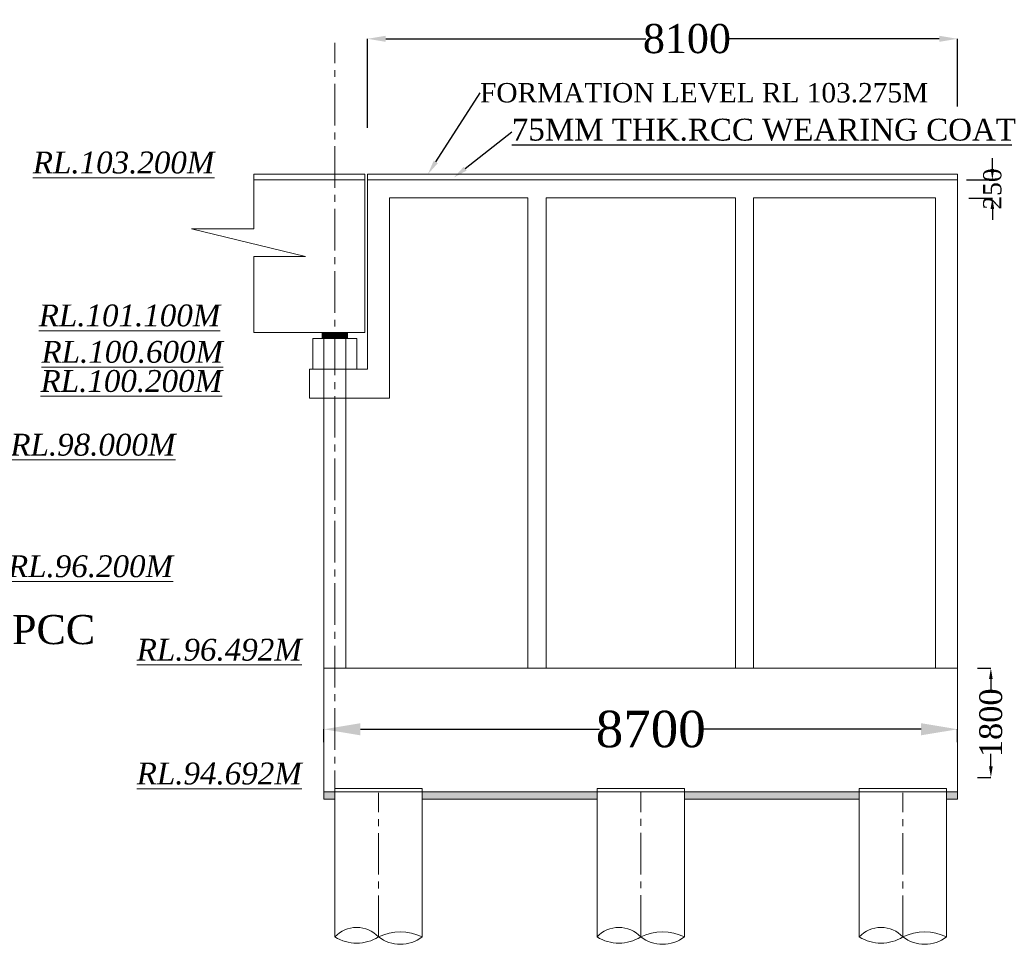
# Model space of a CAD drawing. Header units: millimetres. Extents: x 103078 to 25259364, y -3207472 to 1158446.
# Tile 13 of 40: x 13486781 to 13513821, y 1046154 to 1071547. Entities that reach past the tile are written whole.
import ezdxf
from ezdxf import colors
from ezdxf.entities.mleader import LeaderData, LeaderLine
from ezdxf.math import Vec2, Vec3

# ---------------------------------------------------------------- set-up
doc = ezdxf.new("R2010")
doc.units = ezdxf.units.MM
doc.header["$LTSCALE"] = 60
doc.header["$MEASUREMENT"] = 0
doc.linetypes.add('CENTER2', pattern=[28.575, 19.05, -3.175, 3.175, -3.175])
doc.layers.add('TEXT', color=7, linetype='Continuous')
doc.styles.add('PDF Arial Bold', font='times.ttf')
doc.dimstyles.get("Standard").update_dxf_attribs({"dimtxt": 400, "dimasz": 215, "dimexe": 0.18, "dimexo": 0.0625, "dimgap": 0.09, "dimtad": 0, "dimtih": 1, "dimtoh": 1, "dimdec": 0, "dimzin": 4, "dimdsep": 46, "dimtxsty": 'Standard', "dimblk": 'OPEN90', "dimcen": 0, "dimadec": 0, "dimazin": 1, "dimtfac": 1, "dimtdec": 0, "dimtix": 1, "dimtofl": 0, "dimtmove": 0, "dimatfit": 3, "dimldrblk": 'OPEN30', "dimfxl": 1, "dimtolj": 1, "dimtzin": 0, "dimarcsym": 0})

# ---------------------------------------------------------------- blocks, each defined once
blk = doc.blocks.new('*D177')
at = {"color": 0, "linetype": 'Continuous', "lineweight": -2, "ltscale": 2, "transparency": 16777216}
for p, q in [((13513086, 1053737), (13513452, 1053737)), ((13513452, 1053437), (13513452, 1053090)), ((13513452, 1051037), (13513452, 1051385)), ((13513086, 1050737), (13513452, 1050737))]:
    blk.add_line(p, q, dxfattribs=at)
at = {"color": 0, "linetype": 'Continuous', "lineweight": 9, "ltscale": 2, "transparency": 16777216}
for points in [[(13513402, 1053437), (13513502, 1053437), (13513452, 1053737)], [(13513402, 1051037), (13513502, 1051037), (13513452, 1050737)]]:
    blk.add_solid(points, dxfattribs=at)
at = {"layer": 'Defpoints', "color": 0, "linetype": 'Continuous', "lineweight": 9, "ltscale": 2, "transparency": 16777216}
for p in [(13513086, 1053737), (13513086, 1050737), (13513452, 1050737)]:
    blk.add_point(p, dxfattribs=at)
at = {"color": 0, "linetype": 'Continuous', "lineweight": 9, "ltscale": 2, "transparency": 16777216, "insert": (13513452, 1052237), "char_height": 500, "attachment_point": 5, "rotation": 90, "style": 'PDF Arial Bold'}
blk.add_mtext('\\A1;{\\H1.25x;1800}', dxfattribs=at)
blk = doc.blocks.new('*D179')
at = {"color": 0, "linetype": 'Continuous', "lineweight": -2, "ltscale": 2, "transparency": 16777216}
for p, q in [((13513493, 1067447), (13513493, 1067747)), ((13512780, 1067147), (13513493, 1067147)), ((13512843, 1066647), (13513493, 1066647)), ((13513493, 1066347), (13513493, 1066047))]:
    blk.add_line(p, q, dxfattribs=at)
at = {"color": 0, "linetype": 'Continuous', "lineweight": 9, "ltscale": 2, "transparency": 16777216}
for points in [[(13513443, 1067447), (13513543, 1067447), (13513493, 1067147)], [(13513443, 1066347), (13513543, 1066347), (13513493, 1066647)]]:
    blk.add_solid(points, dxfattribs=at)
at = {"layer": 'Defpoints', "color": 0, "linetype": 'Continuous', "lineweight": 9, "ltscale": 2, "transparency": 16777216}
for p in [(13512780, 1067147), (13513493, 1067147), (13512843, 1066647)]:
    blk.add_point(p, dxfattribs=at)
at = {"color": 0, "linetype": 'Continuous', "lineweight": 9, "ltscale": 2, "transparency": 16777216, "insert": (13513493, 1066897), "char_height": 500, "attachment_point": 5, "rotation": 90, "style": 'PDF Arial Bold'}
blk.add_mtext('\\A1;250', dxfattribs=at)
blk = doc.blocks.new('*D175')
at = {"color": 0, "linetype": 'Continuous', "lineweight": -2, "ltscale": 2, "transparency": 16777216}
for p, q in [((13495136, 1051704), (13495136, 1052059)), ((13496136, 1052059), (13502705, 1052059)), ((13511536, 1052059), (13505516, 1052059)), ((13512536, 1051704), (13512536, 1052059))]:
    blk.add_line(p, q, dxfattribs=at)
at = {"color": 0, "linetype": 'Continuous', "lineweight": 9, "ltscale": 2, "transparency": 16777216}
for points in [[(13496136, 1052226), (13496136, 1051893), (13495136, 1052059)], [(13511536, 1052226), (13511536, 1051893), (13512536, 1052059)]]:
    blk.add_solid(points, dxfattribs=at)
at = {"layer": 'Defpoints', "color": 0, "linetype": 'Continuous', "lineweight": 9, "ltscale": 2, "transparency": 16777216}
for p in [(13512536, 1052059), (13495136, 1051704), (13512536, 1051704)]:
    blk.add_point(p, dxfattribs=at)
at = {"color": 0, "linetype": 'Continuous', "lineweight": 9, "ltscale": 2, "transparency": 16777216, "insert": (13504111, 1052059), "char_height": 1000, "attachment_point": 5, "style": 'PDF Arial Bold'}
blk.add_mtext('\\A1;8700', dxfattribs=at)
blk = doc.blocks.new('*D374')
at = {"color": 0, "linetype": 'Continuous', "lineweight": -2, "ltscale": 2, "transparency": 16777216}
for p, q in [((13496336, 1068573), (13496336, 1071022)), ((13496836, 1071022), (13503980, 1071022)), ((13512036, 1071022), (13506229, 1071022)), ((13512536, 1069163), (13512536, 1071022))]:
    blk.add_line(p, q, dxfattribs=at)
at = {"color": 0, "linetype": 'Continuous', "lineweight": 9, "ltscale": 2, "transparency": 16777216}
for points in [[(13496836, 1071105), (13496836, 1070938), (13496336, 1071022)], [(13512036, 1071105), (13512036, 1070938), (13512536, 1071022)]]:
    blk.add_solid(points, dxfattribs=at)
at = {"layer": 'Defpoints', "color": 0, "linetype": 'Continuous', "lineweight": 9, "ltscale": 2, "transparency": 16777216}
for p in [(13512536, 1071022), (13512536, 1069163), (13496336, 1068573)]:
    blk.add_point(p, dxfattribs=at)
at = {"color": 0, "linetype": 'Continuous', "lineweight": 9, "ltscale": 2, "transparency": 16777216, "insert": (13505105, 1071022), "char_height": 800, "attachment_point": 5, "style": 'PDF Arial Bold'}
blk.add_mtext('\\A1;8100', dxfattribs=at)

msp = doc.modelspace()

# ---------------------------------------------------------------- hatches: boundary and pattern name
at = {"linetype": 'Continuous', "lineweight": 9, "ltscale": 2}
h = msp.add_hatch(dxfattribs=at)
h.set_pattern_fill('ANSI31', scale=2)
h.set_pattern_definition([(45, (-10662396.6251, 4498276.1161), (-0.1767766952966, 0.1767766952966), [])])
h.paths.add_polyline_path([(13495435.7, 1062953.2), (13495785.7, 1062953.2), (13495785.7, 1062793.2), (13495435.7, 1062793.2)])
h.paths.add_polyline_path([(13495085.7, 1062953.2), (13495435.7, 1062953.2), (13495435.7, 1062793.2), (13495085.7, 1062793.2)])
at = {"linetype": 'Continuous', "lineweight": 9}
h = msp.add_hatch(dxfattribs=at)
h.set_pattern_fill('AR-CONC', scale=50, style=0)
h.set_pattern_definition([(50, (13460691.6, 962231.2), (358.6301, -31.3761), [37.5, -412.5]), (355, (13460691.6, 962231.2), (-69.3757, 376.0961), [30, -330]), (100.4514, (13460721.5, 962228.57), (289.2547, 344.7198), [31.8701, -350.571]), (46.1842, (13460691.6, 962331.2), (533.6205, -82.7595), [56.25, -618.75]), (96.6356, (13460736.1, 962324.3), (467.3314, 487.059), [47.805, -525.8565]), (351.1842, (13460691.6, 962331.2), (467.331, 487.0593), [45, -495]), (21, (13460741.6, 962306.2), (298.4535, -201.30945), [37.5, -412.5]), (326, (13460741.6, 962306.2), (121.6577, 362.575), [30, -330]), (71.4514, (13460766.5, 962289.4), (420.1113, 161.2652), [31.8701, -350.571]), (37.5, (13460691.61, 962231.19), (6.07993, 166.44693), [0, -326, 0, -335, 0, -331.25]), (7.5, (13460691.61, 962231.19), (131.53477, 197.20586), [0, -191, 0, -318.5, 0, -126.25]), (327.5, (13460580.11, 962231.19), (266.91122, -11.27744), [0, -125, 0, -390, 0, -517.5]), (317.5, (13460530.11, 962231.19), (291.5931, 50.0525), [0, -162.5, 0, -259, 0, -367.5])])
h.paths.add_polyline_path([(13505035.7, 1050337.2), (13509835.7, 1050337.2), (13509835.7, 1050137.2), (13505035.7, 1050137.2)])
h.paths.add_polyline_path([(13512235.7, 1050337.2), (13512535.7, 1050337.2), (13512535.7, 1050137.2), (13512235.7, 1050137.2)])
h.paths.add_polyline_path([(13497835.7, 1050337.2), (13502635.7, 1050337.2), (13502635.7, 1050137.2), (13497835.7, 1050137.2)])
h.paths.add_polyline_path([(13495135.7, 1050337.2), (13495435.7, 1050337.2), (13495435.7, 1050137.2), (13495135.7, 1050137.2)])

# ---------------------------------------------------------------- linework, layer by layer
at = {"linetype": 'CENTER2', "lineweight": 9}
for p, q in [((13495435.7, 1046352.5), (13495435.7, 1070913.1)), ((13496635.7, 1046352.5), (13496635.7, 1050311.4)), ((13503835.7, 1046358), (13503835.7, 1050337.2)), ((13511035.7, 1046352.5), (13511035.7, 1050311.4))]:
    msp.add_line(p, q, dxfattribs=at)
at = {"color": 7, "linetype": 'Continuous', "lineweight": 9, "ltscale": 2}
for p, q in [((13496255.7, 1067303.2), (13493212, 1067303.2)), ((13493212, 1067303.2), (13493212, 1065804.1)), ((13496255.7, 1067153.2), (13493212, 1067153.2)), ((13496255.7, 1062953.2), (13496255.7, 1067153.2)), ((13493212, 1065804.1), (13491503, 1065804.1)), ((13491503, 1065804.1), (13494633.3, 1065045.1)), ((13494633.3, 1065045.1), (13493212, 1065045.1)), ((13493212, 1065045.1), (13493212, 1062953.2)), ((13493212, 1062953.2), (13496255.7, 1062953.2)), ((13495785.7, 1062953.2), (13495085.7, 1062953.2)), ((13495085.7, 1062953.2), (13495085.7, 1062793.2)), ((13495785.7, 1062953.2), (13495085.7, 1062953.2)), ((13495785.7, 1062953.2), (13495785.7, 1062793.2)), ((13503835.7, 1046358), (13503835.7, 1046367.1)), ((13505035.7, 1046358), (13505035.7, 1046367.1)), ((13509835.7, 1046348.8), (13509835.7, 1046367.1)), ((13511035.7, 1046358), (13511035.7, 1046367.1)), ((13512235.7, 1046348.8), (13512235.7, 1046367.1))]:
    msp.add_line(p, q, dxfattribs=at)
at = {"color": 7, "linetype": 'Continuous', "lineweight": 9}
for p, q in [((13496255.7, 1067153.2), (13496255.7, 1067303.2)), ((13496335.7, 1067303.2), (13512535.7, 1067303.2)), ((13496335.7, 1067153.2), (13496335.7, 1067303.2)), ((13512535.7, 1067303.2), (13512535.7, 1067159.6)), ((13496335.7, 1061953.2), (13496335.7, 1067159.6)), ((13496335.7, 1067153.2), (13496935.7, 1067153.2)), ((13496935.7, 1067153.2), (13512535.7, 1067153.2)), ((13512535.7, 1067159.6), (13512535.7, 1053737.2)), ((13512535.7, 1053737.2), (13512535.7, 1067153.2)), ((13496935.7, 1066653.2), (13500735.7, 1066653.2)), ((13496935.7, 1066653.2), (13496935.7, 1061153.2)), ((13500735.7, 1053737.2), (13500735.7, 1066653.2)), ((13501235.7, 1066653.2), (13506435.7, 1066653.2)), ((13501235.7, 1053737.2), (13501235.7, 1066653.2)), ((13506435.7, 1053737.2), (13506435.7, 1066653.2)), ((13506935.7, 1066653.2), (13511935.7, 1066653.2)), ((13506935.7, 1053737.2), (13506935.7, 1066653.2)), ((13511935.7, 1053737.2), (13511935.7, 1066653.2)), ((13511935.7, 1064529.6), (13511935.7, 1066553.2)), ((13511935.7, 1053737.2), (13511935.7, 1063929.6)), ((13495135.7, 1053737.2), (13495135.7, 1062953.2)), ((13495135.7, 1053737.2), (13495135.7, 1062953.2)), ((13495735.7, 1053737.2), (13495735.7, 1062953.2)), ((13494835.7, 1061953.2), (13494835.7, 1062793.2)), ((13494835.7, 1062793.2), (13496035.7, 1062793.2)), ((13496035.7, 1062793.2), (13496035.7, 1061953.2)), ((13495585.7, 1061953.2), (13494735.7, 1061953.2)), ((13494735.7, 1061953.2), (13494735.7, 1061153.2)), ((13496335.7, 1061953.2), (13495585.7, 1061953.2)), ((13494735.7, 1061153.2), (13496935.7, 1061153.2)), ((13495135.7, 1053737.2), (13512535.7, 1053737.2)), ((13495135.7, 1053737.2), (13512535.7, 1053737.2)), ((13495135.7, 1053737.2), (13495135.7, 1050137.2)), ((13495735.7, 1053737.2), (13495135.7, 1053737.2)), ((13497535.7, 1053737.2), (13496935.7, 1053737.2)), ((13502535.7, 1053737.2), (13501935.7, 1053737.2)), ((13507535.7, 1053737.2), (13506935.7, 1053737.2)), ((13512535.7, 1053737.2), (13511935.7, 1053737.2)), ((13512535.7, 1050137.2), (13512535.7, 1053737.2)), ((13495135.7, 1050337.2), (13512535.7, 1050337.2)), ((13495435.7, 1050437.2), (13497835.7, 1050437.2)), ((13495435.7, 1046352.5), (13495435.7, 1050437.2)), ((13497835.7, 1046352.5), (13497835.7, 1050437.2)), ((13502635.7, 1050437.2), (13505035.7, 1050437.2)), ((13502635.7, 1050437.2), (13502635.7, 1050217.2)), ((13502635.7, 1046352.5), (13502635.7, 1050337.2)), ((13509835.7, 1050437.2), (13512235.7, 1050437.2)), ((13509835.7, 1046352.5), (13509835.7, 1050437.2)), ((13512235.7, 1046352.5), (13512235.7, 1050437.2)), ((13495135.7, 1050137.2), (13495435.7, 1050137.2)), ((13497835.7, 1050137.2), (13502635.7, 1050137.2)), ((13505035.7, 1050137.2), (13509835.7, 1050137.2)), ((13512235.7, 1050137.2), (13512535.7, 1050137.2)), ((13512535.7, 1050213.4), (13512535.7, 1050137.2))]:
    msp.add_line(p, q, dxfattribs=at)
at = {"color": 7, "linetype": 'Continuous', "lineweight": 9, "ltscale": 20}
msp.add_line((13505035.7, 1046352.5), (13505035.7, 1050437.2), dxfattribs=at)
at = {"color": 7, "linetype": 'Continuous', "lineweight": 9, "ltscale": 2}
for centre, radius, start, end in [((13496035.7, 1045792.6), 824.4, 43.29859, 136.70141), ((13497235.7, 1045101.7), 1392.2, 64.47076, 115.52924), ((13503235.7, 1045792.6), 824.4, 43.29859, 136.70141), ((13504435.7, 1045101.7), 1392.2, 64.47076, 115.52924), ((13510435.7, 1045792.6), 824.4, 43.29859, 136.70141), ((13511635.7, 1045101.7), 1392.2, 64.47076, 115.52924), ((13496035.7, 1047307.8), 1123.4, 237.71871, 302.28129), ((13497235.7, 1047137), 983.3, 232.39741, 307.60259), ((13503235.7, 1047307.8), 1123.4, 237.71871, 302.28129), ((13504435.7, 1047137), 983.3, 232.39741, 307.60259), ((13510435.7, 1047307.8), 1123.4, 237.71871, 302.28129), ((13511635.7, 1047137), 983.3, 232.39741, 307.60259)]:
    msp.add_arc(centre, radius, start, end, dxfattribs=at)
at = {"layer": 'TEXT', "color": 7, "linetype": 'Continuous', "lineweight": 9, "ltscale": 1000}
msp.add_line((13496635.7, 1046358), (13496635.7, 1046367.1), dxfattribs=at)

# ---------------------------------------------------------------- texts
at = {"color": 7, "linetype": 'Continuous', "lineweight": 9, "ltscale": 2, "char_height": 600, "width": 3864.484, "attachment_point": 3, "style": 'PDF Arial Bold'}
for s, insert in [('{\\fTimes New Roman|b0|i1|c0|p18;\\LRL.103.200M}', (13492127.2, 1067924.9)), ('{\\fTimes New Roman|b0|i1|c0|p18;\\LRL.101.100M}', (13492289.9, 1063724.9)), ('{\\fTimes New Roman|b0|i1|c0|p18;\\LRL.100.600M}', (13492364.9, 1062724.9)), ('{\\fTimes New Roman|b0|i1|c0|p18;\\LRL.100.200M}', (13492339.9, 1061924.9)), ('{\\fTimes New Roman|b0|i1|c0|p18;\\LRL.96.492M}', (13494527, 1054544.6)), ('{\\fTimes New Roman|b0|i1|c0|p18;\\LRL.94.692M}', (13494527, 1051144.6))]:
    msp.add_mtext(s, dxfattribs=dict(at, insert=insert))
at = {"color": 7, "linetype": 'Continuous', "lineweight": 9, "ltscale": 2, "char_height": 600, "attachment_point": 3, "style": 'PDF Arial Bold'}
for s, insert in [('{\\fTimes New Roman|b0|i1|c0|p18;\\LA1-RL.99.300M/A2-RL.98.000M}', (13491057.3, 1060174.8)), ('{\\fTimes New Roman|b0|i1|c0|p18;\\LA1-RL.97.500M/A2-RL.96.200M}', (13490992.6, 1056836.7))]:
    msp.add_mtext(s, dxfattribs=dict(at, insert=insert))

# ---------------------------------------------------------------- dimensions: what is measured, and where the dimension line sits
at = {"color": 7, "linetype": 'Continuous', "lineweight": 9, "ltscale": 2}
for base, p1, p2, text, override, picture, middle in [((13512535.7, 1071021.7), (13496335.7, 1068572.8), (13512535.7, 1069162.6), '8100', {"dimtxt": 800, "dimasz": 500, "dimtxsty": 'PDF Arial Bold', "dimfxl": 300}, '*D374', (13505104.7, 1071021.7)), ((13512535.7, 1052059.2), (13495135.7, 1051703.8), (13512535.7, 1051703.8), '8700', {"dimtxt": 1000, "dimasz": 1000, "dimtxsty": 'PDF Arial Bold', "dimfxl": 300}, '*D175', (13504110.7, 1052059.2))]:
    dim = msp.add_linear_dim(base=base, p1=p1, p2=p2, text=text, dimstyle='Standard', override=override, dxfattribs=at)
    dim.commit()
    dim.dimension.update_dxf_attribs({"geometry": picture, "text_midpoint": middle, "dimtype": 160})
for base, p1, p2, text, picture, middle in [((13513492.7, 1067146.9), (13512842.7, 1066646.9), (13512779.7, 1067146.9), '250', '*D179', (13513492.7, 1066896.9)), ((13513451.5, 1050737.2), (13513085.8, 1053737.2), (13513085.8, 1050737.2), '{\\H1.25x;1800}', '*D177', (13513451.5, 1052237.2))]:
    dim = msp.add_linear_dim(base=base, p1=p1, p2=p2, angle=90, text=text, dimstyle='Standard', override={"dimtxt": 500, "dimasz": 300, "dimtxsty": 'PDF Arial Bold', "dimfxl": 300}, dxfattribs=at)
    dim.commit()
    dim.dimension.update_dxf_attribs({"geometry": picture, "text_midpoint": middle, "dimtype": 160, "text_rotation": 90})

# ---------------------------------------------------------------- leaders
ml = msp.add_multileader_mtext('Standard', dxfattribs=at)
ml.set_content('{\\fTimes New Roman|b0|i0|c0|p18;\\C256;FORMATION LEVEL RL 103.275M}', color=7)
ml.set_leader_properties()
ml.build(insert=Vec2(0, 0))
ml.multileader.update_dxf_attribs({"has_dogleg": 0, "text_right_attachment_type": 6, "dogleg_length": 0.36, "arrow_head_size": 400})
ctx = ml.context
ctx.base_point, ctx.char_height, ctx.arrow_head_size, ctx.landing_gap_size, ctx.plane_origin = Vec3(13499423.3, 1069535.4), 533.333, 400, 0.18, Vec3(13490771.7, 1067303.2)
ctx.right_attachment = 6
notes = []
notes.append((ctx, [(1, (1, 1, 0), (13499422.6, 1069535.4), (1, 0), 0.72, [(0, [(13497990.7, 1067303.2)], 0, [])])]))
ctx.mtext.insert, ctx.mtext.flow_direction = Vec3(13499423.5, 1069808.1), 5
ml = msp.add_multileader_mtext('Standard', dxfattribs=at)
ml.set_content('{\\fTimes New Roman|b0|i0|c0|p18;\\L\\C7;75MM THK.RCC WEARING COAT }', color=7)
ml.set_leader_properties()
ml.build(insert=Vec2(0, 0))
ml.multileader.update_dxf_attribs({"has_dogleg": 0, "text_right_attachment_type": 6, "dogleg_length": 0.72, "arrow_head_size": 400})
ctx = ml.context
ctx.base_point, ctx.char_height, ctx.arrow_head_size, ctx.landing_gap_size, ctx.plane_origin = Vec3(13500295.7, 1068467.1), 600, 400, 0.18, Vec3(13491482.7, 1067208.1)
ctx.right_attachment = 6
notes.append((ctx, [(1, (1, 1, 0), (13500294.9, 1068467.1), (1, 0), 0.72, [(0, [(13498701.7, 1067208.1)], 0, [])])]))
ctx.mtext.insert, ctx.mtext.flow_direction = Vec3(13500295.8, 1068827.1), 5
ml = msp.add_multileader_mtext('Standard', dxfattribs=at)
ml.set_content('{\\fTimes New Roman|b0|i0|c0|p18;\\C256;150mm thick PCC}', color=7)
ml.set_leader_properties()
ml.build(insert=Vec2(0, 0))
ml.multileader.update_dxf_attribs({"text_right_attachment_type": 6, "dogleg_length": 0.36, "arrow_head_size": 500})
ctx = ml.context
ctx.base_point, ctx.char_height, ctx.arrow_head_size, ctx.landing_gap_size, ctx.plane_origin = Vec3(13479857.9, 1054789.3), 800, 500, 0.09, Vec3(13478705.5, 1055753.2)
ctx.right_attachment = 6
notes.append((ctx, [(0, (1, 1, 0), (13479857.5, 1054789.3), (1, 0), 0.36, [(0, [(13478705.5, 1055753.2)], 0, [])])]))
ctx.mtext.insert, ctx.mtext.flow_direction = Vec3(13479857.9, 1055198.3), 5
for ctx, leaders in notes:
    for number, flags, end, landing, length, lines in leaders:
        leader = LeaderData()
        leader.index, (leader.has_last_leader_line, leader.has_dogleg_vector, leader.attachment_direction) = number, flags
        leader.last_leader_point, leader.dogleg_vector, leader.dogleg_length = Vec3(end), Vec3(landing), length
        for number, points, colour, breaks in lines:
            line = LeaderLine()
            line.index, line.vertices, line.color, line.breaks = number, Vec3.list(points), colors.encode_raw_color(colour), breaks
            leader.lines.append(line)
        ctx.leaders.append(leader)

doc.saveas('drawing.dxf')
